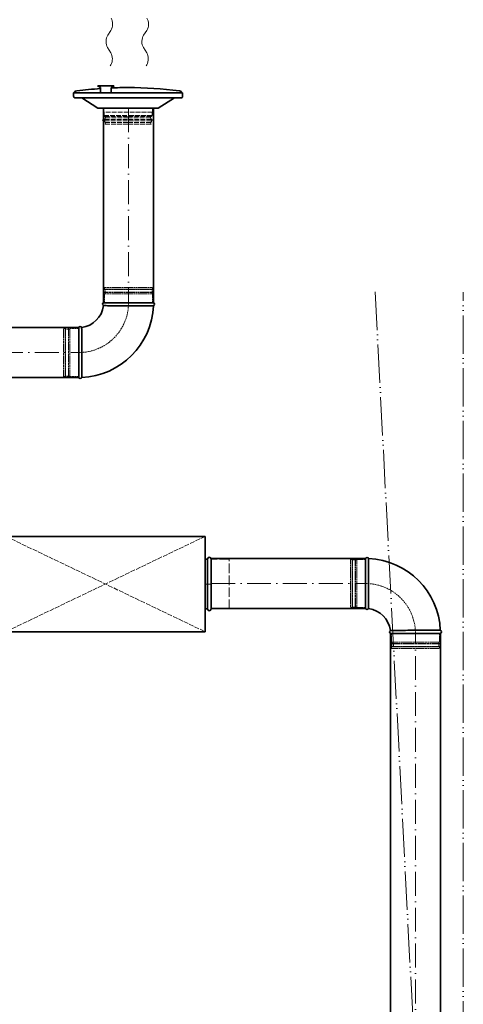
# Model space of a CAD drawing. Header units: millimetres. Extents: x 8221 to 89444, y -105166 to -5578.
# Tile 19 of 118: x 51846 to 52958, y -102699 to -100231. Entities that reach past the tile are written whole.
import ezdxf

# ---------------------------------------------------------------- set-up
doc = ezdxf.new("R2010")
doc.units = ezdxf.units.MM
for name, pattern in [('ACAD_ISO02W100', [15, 12, -3]), ('ACAD_ISO05W100', [33, 24, -3, 0, -3, 0, -3]), ('ACAD_ISO10W100', [18, 12, -3, 0, -3])]:
    doc.linetypes.add(name, pattern=pattern)
for name, color, linetype, lineweight in [('VZT_01 SUP (PŘÍVOD) - OBRYS', 5, 'Continuous', 35), ('VZT_02 SUP (PŘÍVOD) - OSA', 5, 'ACAD_ISO10W100', 5), ('VZT_05 ETA (ODVOD) - OBRYS', 6, 'Continuous', 35), ('VZT_06 ETA (ODVOD) - OSA', 6, 'ACAD_ISO10W100', 5), ('VZT_30 DISTRIBUČNÍ PRVKY - OBRYS', 1, 'Continuous', 35), ('VZT_35 TLUMIČE HLUKU - OBRYS', 1, 'Continuous', 35), ('VZT_36 TLUMIČE HLUKU - OSA', 1, 'ACAD_ISO10W100', 5), ('VZT_37 TLUMIČE HLUKU - DETAIL', 8, 'ACAD_ISO02W100', 5), ('VZT_POŽADAVKY NA STAVBU - PODHLEDY', 4, 'ACAD_ISO05W100', 5)]:
    doc.layers.add(name, color=color, linetype=linetype, lineweight=lineweight)
for name, color, linetype, lineweight, plot in [('VZT_03 SUP (PŘÍVOD) - NETISK', 8, 'ACAD_ISO02W100', 5, False), ('VZT_07 ETA (ODVOD) - NETISK', 8, 'ACAD_ISO02W100', 5, False), ('VZT_34 DISTRIBUČNÍ PRVKY - NETISK', 8, 'ACAD_ISO02W100', 5, False), ('VZT_39 TLUMIČE HLUKU - NETISK', 8, 'ACAD_ISO02W100', 5, False)]:
    doc.layers.add(name, color=color, linetype=linetype, lineweight=lineweight, plot=plot)

msp = doc.modelspace()

# ---------------------------------------------------------------- linework, layer by layer
at = {"color": 0, "lineweight": 13}
for p, q in [((52074.4, -100258.1), (52066.5, -100270)), ((52164.4, -100258.1), (52156.5, -100270)), ((52066, -100301), (52074.2, -100314)), ((52156, -100301), (52164.2, -100314))]:
    msp.add_line(p, q, dxfattribs=at)
at = {"lineweight": 13}
for p, q in [((52074.3, -100344.1), (52072.5, -100347.2)), ((52164.3, -100344.1), (52162.5, -100347.2))]:
    msp.add_line(p, q, dxfattribs=at)
at = {"color": 0, "lineweight": 13, "extrusion": (0, 0, -1)}
for centre, start_param, end_param in [((52065.3, -100242.5), 0.766537, 2.375056), ((52155.3, -100242.5), 0.766537, 2.375056), ((52075.6, -100285.6), 3.908129, 5.516649), ((52165.6, -100285.6), 3.908129, 5.516649), ((52064.7, -100329.3), 0.766537, 2.320574), ((52154.7, -100329.3), 0.766537, 2.320574)]:
    msp.add_ellipse(centre, major_axis=(0.3, 21.5), ratio=0.625, start_param=start_param, end_param=end_param, dxfattribs=at)
at = {"layer": 'VZT_01 SUP (PŘÍVOD) - OBRYS'}
for p, q in [((52056.2, -100940.4), (52181.2, -100940.4)), ((51993.7, -101127.9), (51993.7, -101002.9))]:
    msp.add_line(p, q, dxfattribs=at)
for points in [[(52056.2, -100940.4), (52056.2, -100453.3)], [(52181.2, -100940.4), (52181.2, -100453.3)], [(51993.7, -101002.9), (51253.4, -101002.9)], [(51993.7, -101127.9), (51253.4, -101127.9)]]:
    msp.add_lwpolyline(points, dxfattribs=at)
for centre, radius, start, end in [((51993.7, -100940.4), 62.5, 276.8302, 353.1698), ((51993.7, -100940.4), 187.5, 272.3607, 357.6393), ((52057.9, -100944.2), 4.17, 113.4678, 239.7019), ((52179.5, -100944.2), 4.17, 291.1072, 66.5322), ((51997.5, -101004.6), 4.17, 30.2981, 156.5322), ((51997.5, -101126.2), 4.17, 203.4678, 338.8928)]:
    msp.add_arc(centre, radius, start, end, dxfattribs=at)
for points, knots in [([(52055.7, -100947.8), (52055.7, -100947.8), (52057.3, -100947.8), (52063.4, -100947.9), (52067.9, -100947.9), (52079.3, -100948), (52086.1, -100948), (52101.1, -100948), (52109.2, -100948), (52125.6, -100948.1), (52133.7, -100948.1), (52148.9, -100948.1), (52155.8, -100948.1), (52167.6, -100948.1), (52172.3, -100948.1), (52178.9, -100948.1), (52180.8, -100948.1), (52181, -100948.1), (52181, -100948.1), (52181, -100948.1)], [0, 0, 0, 0, 24.235852, 24.235852, 48.531845, 48.531845, 73.024415, 73.024415, 97.570898, 97.570898, 122.078339, 122.078339, 146.53579, 146.53579, 170.957495, 170.957495, 195.359468, 195.359468, 197.168246, 197.168246, 197.168246, 197.168246]), ([(52001.1, -101002.5), (52001.1, -101002.5), (52001.1, -101002.5), (52001.1, -101002.8), (52001.1, -101003.2), (52001.1, -101004.2), (52001.1, -101005), (52001.2, -101008.1), (52001.2, -101011.3), (52001.2, -101020.2), (52001.3, -101026.4), (52001.3, -101040.5), (52001.3, -101048.3), (52001.3, -101064.5), (52001.4, -101072.8), (52001.4, -101088.6), (52001.4, -101096.1), (52001.4, -101109.3), (52001.4, -101114.8), (52001.4, -101121.8), (52001.4, -101124), (52001.4, -101127), (52001.4, -101127.7), (52001.4, -101127.7)], [197.067977, 197.067977, 197.067977, 197.067977, 201.792196, 201.792196, 209.190204, 209.190204, 218.040239, 218.040239, 237.760854, 237.760854, 262.206108, 262.206108, 286.831239, 286.831239, 311.323072, 311.323072, 335.946087, 335.946087, 360.704397, 360.704397, 377.088273, 377.088273, 394.105327, 394.105327, 394.105327, 394.105327])]:
    msp.add_open_spline(points, degree=3, knots=knots, dxfattribs=at)
at = {"layer": 'VZT_02 SUP (PŘÍVOD) - OSA', "ltscale": 5}
for points in [[(52118.7, -100453.3), (52118.7, -100940.4)], [(51253.4, -101065.4), (51993.7, -101065.4)]]:
    msp.add_lwpolyline(points, dxfattribs=at)
at = {"layer": 'VZT_02 SUP (PŘÍVOD) - OSA', "ltscale": 0.3}
msp.add_lwpolyline([(52118.7, -100940.4), (52118.7, -100940.4, -0.414214), (51993.7, -101065.4), (51993.7, -101065.4)], format="xyb", dxfattribs=at)
at = {"layer": 'VZT_03 SUP (PŘÍVOD) - NETISK', "ltscale": 0.4}
for p, q in [((52057.7, -100906.9), (52179.7, -100906.9)), ((52057.7, -100907.4), (52057.7, -100906.9)), ((52057.7, -100907.4), (52179.7, -100907.4)), ((52057.7, -100914.4), (52179.7, -100914.4)), ((52057.7, -100914.9), (52057.7, -100914.4)), ((52057.7, -100914.9), (52179.7, -100914.9)), ((52058.7, -100902.4), (52178.7, -100902.4)), ((52058.7, -100906.4), (52058.7, -100902.4)), ((52058.7, -100906.4), (52178.7, -100906.4)), ((52058.7, -100918.4), (52178.7, -100918.4)), ((52058.7, -100940.4), (52058.7, -100918.4)), ((52059.7, -100906.9), (52059.7, -100906.4)), ((52059.7, -100914.4), (52059.7, -100907.4)), ((52059.7, -100918.4), (52059.7, -100914.9)), ((52177.7, -100906.9), (52177.7, -100906.4)), ((52177.7, -100914.4), (52177.7, -100907.4)), ((52177.7, -100918.4), (52177.7, -100914.9)), ((52178.7, -100906.4), (52178.7, -100902.4)), ((52178.7, -100940.4), (52178.7, -100918.4)), ((52179.7, -100907.4), (52179.7, -100906.9)), ((52179.7, -100914.9), (52179.7, -100914.4)), ((51955.7, -101125.4), (51955.7, -101005.4)), ((51959.7, -101005.4), (51955.7, -101005.4)), ((51959.7, -101125.4), (51959.7, -101005.4)), ((51960.2, -101006.4), (51959.7, -101006.4)), ((51960.2, -101126.4), (51960.2, -101004.4)), ((51960.7, -101004.4), (51960.2, -101004.4)), ((51960.7, -101126.4), (51960.7, -101004.4)), ((51967.7, -101006.4), (51960.7, -101006.4)), ((51967.7, -101126.4), (51967.7, -101004.4)), ((51968.2, -101004.4), (51967.7, -101004.4)), ((51968.2, -101126.4), (51968.2, -101004.4)), ((51971.7, -101006.4), (51968.2, -101006.4)), ((51971.7, -101125.4), (51971.7, -101005.4)), ((51993.7, -101005.4), (51971.7, -101005.4)), ((51959.7, -101125.4), (51955.7, -101125.4)), ((51960.2, -101124.4), (51959.7, -101124.4)), ((51960.7, -101126.4), (51960.2, -101126.4)), ((51967.7, -101124.4), (51960.7, -101124.4)), ((51968.2, -101126.4), (51967.7, -101126.4)), ((51971.7, -101124.4), (51968.2, -101124.4)), ((51993.7, -101125.4), (51971.7, -101125.4))]:
    msp.add_line(p, q, dxfattribs=at)
at = {"layer": 'VZT_05 ETA (ODVOD) - OBRYS'}
for p, q in [((52713, -101581.7), (52713, -101706.7)), ((52775.5, -101769.2), (52900.5, -101769.2))]:
    msp.add_line(p, q, dxfattribs=at)
for points in [[(52713, -101581.7), (52325.7, -101581.7)], [(52713, -101706.7), (52325.7, -101706.7)], [(52775.5, -101769.2), (52775.5, -104769.2)], [(52900.5, -101769.2), (52900.5, -104769.2)]]:
    msp.add_lwpolyline(points, dxfattribs=at)
for centre, radius, start, end in [((52716.8, -101583.3), 4.17, 21.1072, 156.5322), ((52713, -101769.2), 187.5, 2.3607, 87.6393), ((52716.8, -101705), 4.17, 203.4678, 329.7019), ((52713, -101769.2), 62.5, 6.8302, 83.1698), ((52777.2, -101765.3), 4.17, 120.2981, 246.5322), ((52898.8, -101765.3), 4.17, 293.4678, 68.8928)]:
    msp.add_arc(centre, radius, start, end, dxfattribs=at)
for points, knots in [([(52720.4, -101707.1), (52720.4, -101707.1), (52720.4, -101707), (52720.4, -101706.7), (52720.4, -101706.4), (52720.4, -101705.4), (52720.4, -101704.6), (52720.5, -101701.4), (52720.5, -101698.3), (52720.5, -101689.4), (52720.6, -101683.2), (52720.6, -101669.1), (52720.6, -101661.3), (52720.7, -101645), (52720.7, -101636.8), (52720.7, -101620.9), (52720.7, -101613.5), (52720.7, -101600.3), (52720.7, -101594.7), (52720.7, -101587.7), (52720.7, -101585.6), (52720.7, -101582.6), (52720.7, -101581.8), (52720.7, -101581.8)], [197.067977, 197.067977, 197.067977, 197.067977, 201.792196, 201.792196, 209.190204, 209.190204, 218.040239, 218.040239, 237.760854, 237.760854, 262.206108, 262.206108, 286.831239, 286.831239, 311.323072, 311.323072, 335.946087, 335.946087, 360.704397, 360.704397, 377.088273, 377.088273, 394.105327, 394.105327, 394.105327, 394.105327]), ([(52775.1, -101761.7), (52775.1, -101761.7), (52776.6, -101761.7), (52782.8, -101761.7), (52787.3, -101761.7), (52798.6, -101761.6), (52805.4, -101761.6), (52820.4, -101761.5), (52828.5, -101761.5), (52844.9, -101761.5), (52853, -101761.5), (52868.2, -101761.5), (52875.1, -101761.5), (52886.9, -101761.5), (52891.6, -101761.4), (52898.3, -101761.4), (52900.1, -101761.4), (52900.3, -101761.4), (52900.3, -101761.4), (52900.3, -101761.4)], [0, 0, 0, 0, 24.235852, 24.235852, 48.531845, 48.531845, 73.024415, 73.024415, 97.570898, 97.570898, 122.078339, 122.078339, 146.53579, 146.53579, 170.957495, 170.957495, 195.359468, 195.359468, 197.168246, 197.168246, 197.168246, 197.168246])]:
    msp.add_open_spline(points, degree=3, knots=knots, dxfattribs=at)
at = {"layer": 'VZT_06 ETA (ODVOD) - OSA', "ltscale": 5}
for points in [[(52325.7, -101644.2), (52713, -101644.2)], [(52838, -104769.2), (52838, -101769.2)]]:
    msp.add_lwpolyline(points, dxfattribs=at)
at = {"layer": 'VZT_06 ETA (ODVOD) - OSA', "ltscale": 0.3}
msp.add_lwpolyline([(52838, -101769.2), (52838, -101769.2, 0.414214), (52713, -101644.2), (52713, -101644.2)], format="xyb", dxfattribs=at)
at = {"layer": 'VZT_07 ETA (ODVOD) - NETISK', "ltscale": 0.4}
for p, q in [((52675, -101584.2), (52675, -101704.2)), ((52679, -101584.2), (52675, -101584.2)), ((52679, -101584.2), (52679, -101704.2)), ((52679.5, -101585.2), (52679, -101585.2)), ((52679.5, -101583.2), (52679.5, -101705.2)), ((52680, -101583.2), (52679.5, -101583.2)), ((52680, -101583.2), (52680, -101705.2)), ((52687, -101585.2), (52680, -101585.2)), ((52687, -101583.2), (52687, -101705.2)), ((52687.5, -101583.2), (52687, -101583.2)), ((52687.5, -101583.2), (52687.5, -101705.2)), ((52691, -101585.2), (52687.5, -101585.2)), ((52691, -101584.2), (52691, -101704.2)), ((52713, -101584.2), (52691, -101584.2)), ((52679, -101704.2), (52675, -101704.2)), ((52679.5, -101703.2), (52679, -101703.2)), ((52680, -101705.2), (52679.5, -101705.2)), ((52687, -101703.2), (52680, -101703.2)), ((52687.5, -101705.2), (52687, -101705.2)), ((52691, -101703.2), (52687.5, -101703.2)), ((52713, -101704.2), (52691, -101704.2)), ((52778, -101769.2), (52778, -101791.2)), ((52898, -101769.2), (52898, -101791.2)), ((52777, -101794.7), (52899, -101794.7)), ((52777, -101794.7), (52777, -101795.2)), ((52777, -101795.2), (52899, -101795.2)), ((52777, -101802.2), (52899, -101802.2)), ((52777, -101802.2), (52777, -101802.7)), ((52777, -101802.7), (52899, -101802.7)), ((52778, -101791.2), (52898, -101791.2)), ((52778, -101803.2), (52898, -101803.2)), ((52778, -101803.2), (52778, -101807.2)), ((52778, -101807.2), (52898, -101807.2)), ((52779, -101791.2), (52779, -101794.7)), ((52779, -101795.2), (52779, -101802.2)), ((52779, -101802.7), (52779, -101803.2)), ((52897, -101791.2), (52897, -101794.7)), ((52897, -101795.2), (52897, -101802.2)), ((52897, -101802.7), (52897, -101803.2)), ((52898, -101803.2), (52898, -101807.2)), ((52899, -101794.7), (52899, -101795.2)), ((52899, -101802.2), (52899, -101802.7))]:
    msp.add_line(p, q, dxfattribs=at)
at = {"layer": 'VZT_30 DISTRIBUČNÍ PRVKY - OBRYS'}
for points in [[(52048.2, -100403.7, 0.015115), (51988.9, -100409.8), (51985.9, -100410.3, 0.36397), (51983.5, -100413.2), (51983.5, -100414.3)], [(52048.2, -100414.3), (52048.2, -100401.8, 0.267949), (52048, -100401.4), (52042.3, -100398.1, -0.267949), (52042, -100397.7), (52042, -100397.1), (52081.7, -100397.1), (52081.7, -100397.7, -0.267949), (52081.5, -100398.1), (52075.7, -100401.4, 0.267949), (52075.5, -100401.8), (52075.5, -100414.3)], [(52117.5, -100401.2, 0.010645), (52075.5, -100402.2, 0.010645)], [(52117.5, -100401.2, -0.0327), (52246, -100409.8), (52249, -100410.3, -0.36397), (52251.5, -100413.2), (52251.5, -100414.3)], [(52254, -100414.3), (51981, -100414.3), (51981, -100423.4, 0.414214), (51984.8, -100427.3), (52250.1, -100427.3, 0.414214), (52254, -100423.4), (52254, -100414.3)], [(52001.4, -100427.3), (52041.7, -100452.7, 0.141374), (52043.8, -100453.3), (52191.1, -100453.3, 0.141374), (52193.2, -100452.7), (52233.6, -100427.3)]]:
    msp.add_lwpolyline(points, format="xyb", dxfattribs=at)
at = {"layer": 'VZT_34 DISTRIBUČNÍ PRVKY - NETISK'}
for points in [[(52178.5, -100453.3), (52178.5, -100463.3), (52056.5, -100463.3), (52056.5, -100453.3)], [(52178.5, -100453.3), (52056.5, -100453.3)], [(52057.3, -100471.1), (52117.4, -100471.1)], [(52059.3, -100473.8), (52117.4, -100473.8)], [(52060.9, -100477.4), (52117.4, -100477.4)], [(52177.5, -100471.1), (52117.4, -100471.1)], [(52175.5, -100473.8), (52117.4, -100473.8)], [(52173.9, -100477.4), (52117.4, -100477.4)], [(52061.1, -100489.3), (52059.7, -100493.3), (52117.4, -100493.3)], [(52060.1, -100489.1), (52117.4, -100489.1)], [(52174.6, -100489.1), (52117.4, -100489.1)], [(52173.7, -100489.3), (52175.1, -100493.3), (52117.4, -100493.3)]]:
    msp.add_lwpolyline(points, dxfattribs=at)
for points in [[(52057.3, -100463.3), (52057.3, -100471.1, 0.291473), (52058.8, -100473.5, 0.291473)], [(52177.5, -100463.3), (52177.5, -100471.1, -0.291473), (52175.9, -100473.5, -0.291473)], [(52052.7, -100483.1), (52058.6, -100481.7, -0.058981), (52059.3, -100481.6), (52117.4, -100481.6)], [(52052.7, -100483.1), (52058.4, -100484.6, 0.060863), (52059.1, -100484.6), (52117.4, -100484.6)], [(52182.1, -100483.1), (52176.1, -100481.7, 0.058981), (52175.5, -100481.6), (52117.4, -100481.6)], [(52182.1, -100483.1), (52176.4, -100484.6, -0.060863), (52175.7, -100484.6), (52117.4, -100484.6)]]:
    msp.add_lwpolyline(points, format="xyb", dxfattribs=at)
for centre, radius, start, end in [((52069.2, -100483.8), 10.5, 142.1622, 210.2824), ((52057.1, -100477), 3.88, 353.3265, 62.5007), ((52177.7, -100477), 3.88, 117.4993, 186.6735), ((52165.6, -100483.8), 10.5, 329.7176, 37.8378)]:
    msp.add_arc(centre, radius, start, end, dxfattribs=at)
at = {"layer": 'VZT_35 TLUMIČE HLUKU - OBRYS'}
msp.add_line((52325.7, -101708), (52325.7, -101583), dxfattribs=at)
at = {"layer": 'VZT_35 TLUMIČE HLUKU - OBRYS', "elevation": 0}
msp.add_lwpolyline([(52310.7, -101526), (51810.7, -101526), (51810.7, -101765), (52310.7, -101765)], close=True, dxfattribs=at)
for points in [[(52316.7, -101583), (52310.7, -101583)], [(52316.7, -101708), (52316.7, -101583)], [(52316.7, -101708), (52310.7, -101708)]]:
    msp.add_lwpolyline(points, dxfattribs=at)
at = {"layer": 'VZT_35 TLUMIČE HLUKU - OBRYS'}
for centre, start, end in [((52321.2, -101583), 0, 180), ((52321.2, -101708), 180, 0)]:
    msp.add_arc(centre, 4.5, start, end, dxfattribs=at)
at = {"layer": 'VZT_36 TLUMIČE HLUKU - OSA', "ltscale": 5, "elevation": 0}
msp.add_lwpolyline([(52325.7, -101645.5), (52310.7, -101645.5)], dxfattribs=at)
at = {"layer": 'VZT_37 TLUMIČE HLUKU - DETAIL', "lineweight": 5, "elevation": 0}
for points in [[(52310.7, -101526), (51810.7, -101765)], [(51810.7, -101526), (52310.7, -101765)]]:
    msp.add_lwpolyline(points, dxfattribs=at)
at = {"layer": 'VZT_39 TLUMIČE HLUKU - NETISK', "ltscale": 2, "elevation": 0}
msp.add_lwpolyline([(52325.7, -101708), (52370.7, -101708), (52370.7, -101583), (52325.7, -101583)], dxfattribs=at)
at = {"layer": 'VZT_POŽADAVKY NA STAVBU - PODHLEDY', "ltscale": 4}
for p, q in [((52736.9, -100913.5), (52958, -105166.4)), ((52958, -105166.4), (52957.8, -100913.7))]:
    msp.add_line(p, q, dxfattribs=at)

doc.saveas('drawing.dxf')
